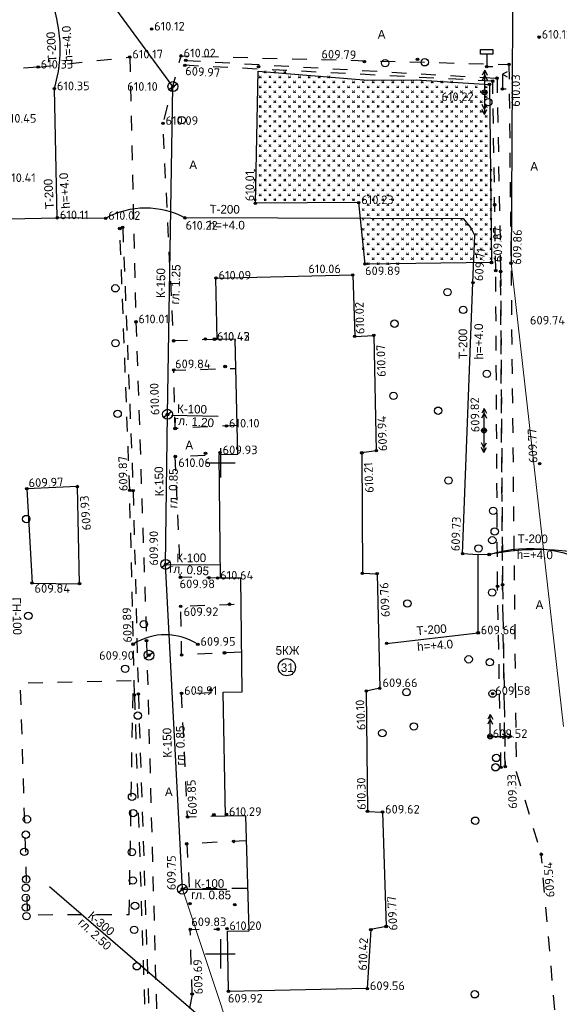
# Model space of a CAD drawing. Header units: metres. Extents: x 550378 to 551400, y 4595394 to 4596257.
# Tile 11 of 43: x 550680 to 550735, y 4595745 to 4595845. Entities that reach past the tile are written whole.
import ezdxf

# ---------------------------------------------------------------- set-up
doc = ezdxf.new("R2010")
doc.units = ezdxf.units.M
doc.header["$PDMODE"] = 32
doc.header["$PDSIZE"] = 0.25
doc.linetypes.add('Д_ТРОТ_ТРУБА', pattern=[3, 1.5, -1.5])
for name, color, linetype in [('(001) Сетка', 92, 'Continuous'), ('(003) Пункты', 7, 'Continuous'), ('(007) Здания', 7, 'Continuous'), ('(011) Колодцы', 7, 'Continuous'), ('(013) Газ', 30, 'ИК_Газопровод -------г--------'), ('(014) Водопровод', 5, 'ИК_Водопровод -------в--------'), ('(017) Канализация', 32, 'KANALIS_K_1'), ('(020) Теплотрасса', 7, 'ИК_Теплотраса -------т--------'), ('(022) Возд. Линии', 7, 'Continuous'), ('(025) Дорога', 7, 'Continuous'), ('(026) Д_знаки', 7, 'Continuous'), ('(036) Растительность', 7, 'Continuous'), ('(038) Деревья', 7, 'Continuous')]:
    doc.layers.add(name, color=color, linetype=linetype)
doc.styles.add('BM-431', font='txt')
doc.styles.add('D-431', font='txt')
doc.styles.add('P-131', font='txt')
doc.styles.add('S', font='txtwr', dxfattribs={"oblique": 15})
doc.styles.get("Standard").update_dxf_attribs({"font": 'simplex.shx'})
doc.linetypes.add('GAZ_VOZDUSH', pattern='A,1,-2,["~",Standard,S=3,R=0,X=-1.5,Y=-1.5],-1,10', length=14)
doc.linetypes.add('KANALIS_K', pattern='A,1,["<",Standard,S=1.8,R=0,X=-0.9,Y=-0.9],3,-1,["К",Standard,S=1.8,R=0,X=-0.9,Y=-0.9],-1,10', length=16)
doc.linetypes.add('KANALIS_K_1', pattern='A,1,[">",Standard,S=1.8,R=0,X=-0.9,Y=-0.9],3,-1,["К",Standard,S=1.8,R=0,X=-0.9,Y=-0.9],-1,10', length=16)
doc.linetypes.add('KANALIS_KN', pattern='A,1,["<",Standard,S=1.8,R=0,X=-0.9,Y=-0.9],3,-1,["КН",Standard,S=1.8,R=0,X=-0.9,Y=-0.9],-3,10', length=18)
doc.linetypes.add('ИК_Водопровод -------в--------', pattern='A,9,-0.6,["В",Standard,S=1.2,R=0,X=0,Y=-0.6],-1.2', length=10.8)
doc.linetypes.add('ИК_Газопровод -------г--------', pattern='A,9,-0.6,["Г",Standard,S=1.2,R=0,X=0,Y=-0.6],-1.2', length=10.8)
doc.linetypes.add('ИК_Теплотраса -------т--------', pattern='A,9,-0.6,["Т",Standard,S=1.2,R=0,X=0,Y=-0.6],-1.2', length=10.8)

# ---------------------------------------------------------------- blocks, each defined once
blk = doc.blocks.new('1_416')
at = {"linetype": 'Continuous', "lineweight": 0}
h = blk.add_hatch(color=7, dxfattribs=at)
edge = h.paths.add_edge_path()
edge.add_arc((-0.4, 0.19), 0.075, 0, 360)
h = blk.add_hatch(color=7, dxfattribs=at)
edge = h.paths.add_edge_path()
edge.add_arc((0.45, 0.19), 0.075, 0, 360)
at = {"color": 7, "linetype": 'Continuous', "lineweight": 0, "flags": 128}
blk.add_lwpolyline([(-0.48, 1.12), (0.02, 0.12), (0.52, 1.12)], dxfattribs=at)
at = {"color": 7, "linetype": 'Continuous', "lineweight": 0}
for centre in [(-0.4, 0.19), (0.45, 0.19)]:
    blk.add_circle(centre, 0.075, dxfattribs=at)
blk = doc.blocks.new('I01171')
blk.add_line((-0.722283, 0.697501), (0.702286, -0.69785))
blk.add_circle((0, 0), 1)
at = {"color": 4, "style": 'S', "oblique": 15}
blk.add_attdef('Z', (1.616431, -1.093486), '', height=2, dxfattribs=at)
blk = doc.blocks.new('d')
at = {"layer": '(038) Деревья'}
blk.add_ellipse((0, 0), major_axis=(0.265, 0.265), ratio=1, start_param=5.497787, end_param=11.780972, dxfattribs=at)
blk = doc.blocks.new('strela1')
at = {"layer": '(022) Возд. Линии'}
for p, q in [((-2, 0), (-1.5, 0.25)), ((0, 0), (-2, 0)), ((-2, 0), (-1.5, -0.25)), ((-1.5, 0), (-1, 0.25)), ((-1.5, 0), (-1, -0.25))]:
    blk.add_line(p, q, dxfattribs=at)
blk = doc.blocks.new('strela2')
at = {"layer": '(022) Возд. Линии'}
for p, q in [((0, 0), (2, 0)), ((1.5, 0), (1, 0.25)), ((1.5, 0), (1, -0.25)), ((2, 0), (1.5, 0.25)), ((2, 0), (1.5, -0.25))]:
    blk.add_line(p, q, dxfattribs=at)
blk = doc.blocks.new('STOLB')
at = {"layer": '(022) Возд. Линии'}
blk.add_circle((0, 0), 0.25, dxfattribs=at)
blk = doc.blocks.new('I02060')
at = {"linetype": 'Continuous'}
blk.add_lwpolyline([(-1.25, 3.5), (1.25, 3.5), (1.25, 2.5), (-1.25, 2.5)], close=True, dxfattribs=at)
blk.add_lwpolyline([(0, 2.5), (0, 0), (1.25, 0)], dxfattribs=at)
at = {"color": 4, "style": 'S', "oblique": 15}
blk.add_attdef('Z', (1.979268, -0.203592), '', height=2, dxfattribs=at)
blk = doc.blocks.new('I02062')
at = {"linetype": 'Continuous'}
for points in [[(1, 3.5), (0, 3), (1, 2.5)], [(0, 3), (0, 0), (0.8, 0)]]:
    blk.add_lwpolyline(points, dxfattribs=at)
at = {"color": 4, "style": 'S', "oblique": 15}
blk.add_attdef('Z', (1.778249, -0.193057), '', height=2, dxfattribs=at)

msp = doc.modelspace()

# ---------------------------------------------------------------- linework, layer by layer
at = {"layer": '(001) Сетка'}
for p, q in [((550700, 4595801.5), (550700, 4595798.5)), ((550698.5, 4595800), (550701.5, 4595800)), ((550700, 4595751.5), (550700, 4595748.5)), ((550698.5, 4595750), (550701.5, 4595750))]:
    msp.add_line(p, q, dxfattribs=at)
at = {"layer": '(003) Пункты', "color": 7}
for p in [(550693, 4595844.16, 610.12), (550732.46, 4595843.33, 610.12), (550690.78, 4595841.31, 610.17), (550696, 4595841.42, 610.02), (550681.45, 4595840.28, 610.33), (550696.39, 4595840.46, 609.97), (550696.48, 4595840.96, 610.01), (550703.89, 4595840.33, 609.91), (550714.67, 4595840.83, 609.79), (550720.07, 4595841.06, 609.87), (550727.12, 4595840.33, 610.05), (550729.38, 4595840.55, 610.03), (550695.17, 4595838.31, 610.09), (550695.17, 4595838.31, 610.09), (550727.4, 4595838.52, 609.82), (550727.73, 4595838.85, 609.74), (550728.17, 4595839.15, 609.7), (550683.1, 4595838.07, 610.35), (550726.9, 4595837.71, 610.22), (550728.71, 4595838.05, 610.02), (550694.16, 4595834.55, 610.09), (550703.57, 4595826.42, 610.02), (550714.09, 4595826.48, 610.23), (550727.93, 4595826.26, 610.11), (550683.4, 4595824.94, 610.11), (550688.32, 4595824.88, 610.02), (550696.4, 4595824.93, 610.22), (550689.77, 4595823.85, 609.9), (550690.06, 4595823.97, 609.91), (550714.73, 4595820.23, 609.9), (550727.6, 4595820.39, 609.87), (550729.6, 4595820.32, 609.86), (550728.04, 4595819.55, 609.6), (550728.53, 4595819.47, 609.67), (550699.55, 4595818.8, 610.09), (550713.48, 4595819.12, 610.07), (550725.72, 4595818.34, 609.71), (550691.41, 4595814.35, 610.01), (550695.24, 4595812.41, 609.81), (550698.48, 4595812.61, 610.05), (550699.39, 4595812.57, 610.42), (550699.39, 4595812.57, 610.43), (550699.4, 4595812.58, 610.43), (550713.68, 4595812.87, 610.03), (550715.62, 4595812.96, 610.07), (550695.26, 4595809.44, 609.84), (550700.49, 4595809.8, 610.09), (550694.62, 4595804.91, 610.03), (550695.4, 4595803.49, 610.05), (550700.62, 4595803.74, 610.1), (550726.84, 4595803.29, 609.82), (550715.88, 4595801.23, 609.94), (550695.41, 4595800.64, 610.06), (550698.49, 4595800.95, 609.96), (550699.97, 4595801.02, 609.93), (550714.4, 4595801.01, 610.22), (550732.5, 4595799.9, 609.77), (550680.3, 4595797.36, 609.97), (550685.44, 4595797.58, 609.93), (550690.77, 4595797.19, 609.87), (550691.12, 4595797.15, 609.86), (550724.66, 4595790.74, 609.73), (550727.37, 4595790.66, 609.83), (550694.43, 4595789.67, 609.88), (550695.94, 4595788.34, 609.98), (550698.85, 4595788.29, 609.96), (550699.72, 4595788.26, 610.64), (550714.46, 4595788.75, 610.55), (550715.96, 4595788.71, 609.77), (550680.83, 4595787.76, 609.84), (550685.66, 4595787.69, 609.97), (550728.22, 4595787.42, 609.45), (550728.73, 4595787.6, 609.38), (550695.97, 4595785.38, 609.92), (550700.93, 4595785.6, 609.95), (550726.25, 4595782.69, 609.66), (550691.12, 4595781.53, 609.89), (550692.48, 4595781.88, 609.93), (550697.71, 4595781.52, 609.95), (550716.93, 4595781.61, 609.81), (550692.73, 4595780.41, 609.89), (550696.06, 4595780.44, 610.09), (550700.42, 4595780.65, 609.77), (550691.25, 4595776.36, 609.82), (550691.65, 4595776.46, 609.86), (550696.05, 4595776.52, 609.91), (550699.03, 4595776.88, 609.91), (550714.86, 4595776.76, 610.11), (550716.23, 4595777.05, 609.66), (550727.72, 4595776.5, 609.58), (550727.47, 4595772.14, 609.52), (550728.57, 4595769, 609.37), (550729, 4595769.06, 609.33), (550699.34, 4595764.16, 609.9), (550700.62, 4595764.2, 610.29), (550714.98, 4595764.51, 610.3), (550716.51, 4595764.44, 609.62), (550696.66, 4595763.93, 609.85), (550696.58, 4595761.21, 609.91), (550701.36, 4595761.45, 609.92), (550732.67, 4595760.15, 609.54), (550696.14, 4595756.59, 609.74), (550696.92, 4595755.11, 609.77), (550701.47, 4595755.02, 609.87), (550696.94, 4595752.5, 609.83), (550699.76, 4595752.52, 609.85), (550700.67, 4595752.58, 610.2), (550715.32, 4595752.48, 610.42), (550716.88, 4595752.79, 609.77), (550700.83, 4595746.19, 609.91), (550714.96, 4595746.47, 609.56), (550697.13, 4595745.91, 609.69)]:
    msp.add_point(p, dxfattribs=at)
at = {"layer": '(007) Здания', "flags": 128}
for points in [[(550700.3, 4595776.63), (550702.21, 4595776.67), (550702.08, 4595788.25), (550700.02, 4595788.26), (550699.87, 4595800.85), (550701.78, 4595800.89), (550701.5, 4595812.59), (550699.66, 4595812.55), (550699.55, 4595818.8), (550713.48, 4595819.12), (550713.68, 4595812.87), (550715.62, 4595812.96), (550715.88, 4595801.23), (550714.4, 4595801.01), (550714.46, 4595788.75), (550715.96, 4595788.71), (550716.24, 4595777.05), (550714.86, 4595776.76), (550714.98, 4595764.51), (550716.51, 4595764.44), (550716.88, 4595752.79), (550715.32, 4595752.48), (550714.96, 4595746.47), (550700.84, 4595746.19), (550700.73, 4595752.32), (550702.95, 4595752.36), (550702.58, 4595764.05), (550700.52, 4595764.03)], [(550680.3, 4595797.36), (550680.83, 4595787.76), (550685.66, 4595787.69), (550685.44, 4595797.58)]]:
    msp.add_lwpolyline(points, close=True, dxfattribs=at)
at = {"layer": '(007) Здания'}
msp.add_circle((550706.77, 4595779.19), 0.88, dxfattribs=at)
at = {"layer": '(014) Водопровод', "linetype": 'GAZ_VOZDUSH', "flags": 128}
msp.add_lwpolyline([(550697.71, 4595781.52, 0.294028), (550691.12, 4595781.53)], format="xyb", dxfattribs=at)
at = {"layer": '(017) Канализация', "linetype": 'KANALIS_K', "flags": 128}
for points in [[(550695.17, 4595838.29), (550678.03, 4595861.7), (550678.03, 4595861.7), (550671.16, 4595861.49)], [(550729.78, 4595851.57), (550729.6, 4595820.32)], [(550694.43, 4595789.66), (550694.62, 4595804.93), (550694.62, 4595804.93), (550695.17, 4595838.29)], [(550696.15, 4595756.61), (550694.43, 4595789.66), (550694.43, 4595789.66), (550700.06, 4595789.6)], [(550701.47, 4595740.55), (550682.59, 4595756.83)]]:
    msp.add_lwpolyline(points, dxfattribs=at)
at = {"layer": '(017) Канализация', "lineweight": 0, "flags": 128}
for points in [[(550734.95, 4595773.15), (550729.6, 4595820.32)], [(550696.14, 4595756.59), (550701.47, 4595740.53)]]:
    msp.add_lwpolyline(points, dxfattribs=at)
at = {"layer": '(017) Канализация', "linetype": 'KANALIS_KN', "flags": 128}
msp.add_lwpolyline([(550695.03, 4595804.86), (550699.78, 4595804.74)], dxfattribs=at)
at = {"layer": '(017) Канализация', "linetype": 'KANALIS_KN', "ltscale": 0.3, "flags": 128}
msp.add_lwpolyline([(550696.07, 4595756.59), (550700.66, 4595756.59)], dxfattribs=at)
at = {"layer": '(020) Теплотрасса', "linetype": 'GAZ_VOZDUSH', "flags": 128}
for points in [[(550673.52, 4595824.73), (550683.4, 4595824.94), (550683.1, 4595838.07, 0.173905), (550682.61, 4595847.51), (550679.51, 4595886.01), (550679.38, 4595887.69), (550672.65, 4595888.21, -0.244933), (550679.51, 4595886.01)], [(550739.16, 4595790.26, 0.115779), (550727.37, 4595790.66), (550726.26, 4595790.64), (550724.66, 4595790.74), (550725.72, 4595818.34), (550725.91, 4595823.13), (550725.49, 4595823.94), (550724.78, 4595824.84), (550696.4, 4595824.93, 0.251761), (550688.32, 4595824.88), (550683.4, 4595824.94)], [(550727.37, 4595790.66, -0.23171), (550739.16, 4595788.88), (550739.72, 4595771.09)]]:
    msp.add_lwpolyline(points, format="xyb", dxfattribs=at)
msp.add_lwpolyline([(550716.93, 4595781.61), (550726.25, 4595782.69), (550726.26, 4595790.64)], dxfattribs=at)
at = {"layer": '(025) Дорога', "linetype": 'Д_ТРОТ_ТРУБА', "flags": 128}
for points in [[(550699.66, 4595812.55), (550695.24, 4595812.41), (550694.16, 4595834.55), (550696, 4595841.42), (550729.38, 4595840.55)], [(550681.45, 4595840.28), (550690.78, 4595841.31), (550690.78, 4595841.31)], [(550690.78, 4595841.31), (550691.41, 4595814.35)], [(550727.73, 4595838.85), (550696.39, 4595840.46)], [(550696.48, 4595840.96), (550728.17, 4595839.15)], [(550729.38, 4595840.55), (550730.12, 4595768.55)], [(550681.45, 4595840.28), (550660.84, 4595838.89)], [(550728.04, 4595819.55), (550727.73, 4595838.85)], [(550728.17, 4595839.15), (550728.53, 4595819.47)], [(550690.77, 4595797.19), (550689.77, 4595823.85)], [(550690.06, 4595823.97), (550691.12, 4595797.15)], [(550728.22, 4595787.42), (550728.04, 4595819.55)], [(550729, 4595769.06), (550728.73, 4595787.6), (550728.53, 4595819.47)], [(550728.53, 4595819.47), (550728.73, 4595787.6)], [(550691.41, 4595814.35), (550692.48, 4595781.88)], [(550701.71, 4595803.79), (550695.4, 4595803.49), (550695.26, 4595809.44), (550701.57, 4595809.6)], [(550700.09, 4595788.26), (550695.94, 4595788.34), (550695.41, 4595800.64), (550699.87, 4595800.85)], [(550691.25, 4595776.36), (550690.77, 4595797.19)], [(550691.12, 4595797.15), (550691.65, 4595776.46)], [(550728.57, 4595769), (550728.22, 4595787.42)], [(550728.73, 4595787.6), (550729, 4595769.06)], [(550702.16, 4595780.73), (550696.06, 4595780.44), (550695.97, 4595785.38), (550702.11, 4595785.65)], [(550692.48, 4595781.88), (550693.54, 4595742.76)], [(550691.25, 4595776.36), (550692.29, 4595744.58)], [(550691.65, 4595776.46), (550692.7, 4595744.58)], [(550700.52, 4595764.03), (550696.66, 4595763.93), (550696.05, 4595776.52), (550700.3, 4595776.63)], [(550730.12, 4595768.55), (550732.67, 4595760.15)], [(550702.66, 4595761.51), (550696.58, 4595761.21), (550696.84, 4595756.65), (550702.82, 4595756.69)], [(550734.32, 4595741.32), (550732.67, 4595760.15)], [(550697.13, 4595745.91), (550696.94, 4595752.5), (550699.76, 4595752.52)], [(550697.13, 4595745.91), (550694.98, 4595734.79)]]:
    msp.add_lwpolyline(points, dxfattribs=at)
msp.add_lwpolyline([(550690.72, 4595754.02), (550691.13, 4595777.81), (550679.61, 4595777.54), (550680.35, 4595753.96), (550683.08, 4595754)], close=True, dxfattribs=at)
msp.add_lwpolyline([(550703.85, 4595839.87), (550715.02, 4595838.94), (550719.95, 4595838.99), (550727.4, 4595838.52), (550727.62, 4595820.39), (550714.73, 4595820.23), (550714.09, 4595826.48), (550703.57, 4595826.42)], close=True)

# ---------------------------------------------------------------- block references
at = {"layer": '(011) Колодцы', "color": 30, "true_color": 0xf8991e, "rotation": 78.81957851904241}
for p, xscale, yscale, zscale in [((550695.17, 4595838.3, 606.08), 0.4999999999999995, 0.4999999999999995, 0.4999999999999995), ((550694.62, 4595804.94, 608.84), 0.4999999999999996, 0.4999999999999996, 0.4999999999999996), ((550694.43, 4595789.65), 0.4999999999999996, 0.4999999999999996, 0.4999999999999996), ((550692.73, 4595780.41, 609.89), 0.4999999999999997, 0.4999999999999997, 0.4999999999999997), ((550696.14, 4595756.59), 0.4999999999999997, 0.4999999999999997, 0.4999999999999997)]:
    msp.add_blockref('I01171', p, dxfattribs=dict(at, xscale=xscale, yscale=yscale, zscale=zscale))
at = {"layer": '(022) Возд. Линии'}
for name, p, rotation in [('strela2', (550726.91, 4595837.96, 610.22), 89.79731603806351), ('STOLB', (550726.9, 4595837.71, 610.22), 269.7973160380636), ('strela1', (550726.9, 4595837.46, 610.22), 89.79731603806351), ('strela2', (550726.85, 4595803.54, 609.82), 89.79731603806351), ('STOLB', (550726.84, 4595803.29, 609.82), 269.7973160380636), ('strela1', (550726.84, 4595803.04, 609.82), 89.79731603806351), ('strela2', (550727.47, 4595772.39, 609.52), 89.79731603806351), ('STOLB', (550727.47, 4595772.14, 609.52), 269.7973160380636), ('strela1', (550727.72, 4595772.14, 609.52), 179.7973160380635)]:
    msp.add_blockref(name, p, dxfattribs=dict(at, rotation=rotation))
at = {"layer": '(026) Д_знаки', "xscale": 0.5, "yscale": 0.5, "zscale": 0.5}
for name, p in [('I02060', (550727.12, 4595840.33, 610.05)), ('I02062', (550728.71, 4595838.05, 610.02))]:
    msp.add_blockref(name, p, dxfattribs=at)
at = {"layer": '(036) Растительность', "lineweight": 0, "xscale": 0.2, "yscale": 0.2}
for p in [(550704.05, 4595839.16), (550704.55, 4595839.66), (550705.05, 4595839.16), (550705.55, 4595839.66), (550706.05, 4595839.16), (550706.55, 4595839.66), (550707.05, 4595839.16), (550708.05, 4595839.16), (550709.05, 4595839.16), (550710.05, 4595839.16), (550711.05, 4595839.16), (550704.05, 4595838.16), (550704.55, 4595838.66), (550705.05, 4595838.16), (550705.55, 4595838.66), (550706.05, 4595838.16), (550706.55, 4595838.66), (550707.05, 4595838.16), (550707.55, 4595838.66), (550708.05, 4595838.16), (550708.55, 4595838.66), (550709.05, 4595838.16), (550709.55, 4595838.66), (550710.05, 4595838.16), (550710.55, 4595838.66), (550711.05, 4595838.16), (550711.55, 4595838.66), (550712.05, 4595838.16), (550712.55, 4595838.66), (550713.05, 4595838.16), (550713.55, 4595838.66), (550714.05, 4595838.16), (550714.55, 4595838.66), (550715.05, 4595838.16), (550715.55, 4595838.66), (550716.05, 4595838.16), (550716.55, 4595838.66), (550717.05, 4595838.16), (550717.55, 4595838.66), (550718.05, 4595838.16), (550718.55, 4595838.66), (550719.05, 4595838.16), (550719.55, 4595838.66), (550720.05, 4595838.16), (550720.55, 4595838.66), (550721.05, 4595838.16), (550721.55, 4595838.66), (550722.05, 4595838.16), (550722.55, 4595838.66), (550723.05, 4595838.16), (550723.55, 4595838.66), (550724.05, 4595838.16), (550725.05, 4595838.16), (550726.05, 4595838.16), (550727.05, 4595838.16), (550704.05, 4595837.16), (550704.55, 4595837.66), (550705.05, 4595837.16), (550705.55, 4595837.66), (550706.05, 4595837.16), (550706.55, 4595837.66), (550707.05, 4595837.16), (550707.55, 4595837.66), (550708.05, 4595837.16), (550708.55, 4595837.66), (550709.05, 4595837.16), (550709.55, 4595837.66), (550710.05, 4595837.16), (550710.55, 4595837.66), (550711.05, 4595837.16), (550711.55, 4595837.66), (550712.05, 4595837.16), (550712.55, 4595837.66), (550713.05, 4595837.16), (550713.55, 4595837.66), (550714.05, 4595837.16), (550714.55, 4595837.66), (550715.05, 4595837.16), (550715.55, 4595837.66), (550716.05, 4595837.16), (550716.55, 4595837.66), (550717.05, 4595837.16), (550717.55, 4595837.66), (550718.05, 4595837.16), (550718.55, 4595837.66), (550719.05, 4595837.16), (550719.55, 4595837.66), (550720.05, 4595837.16), (550720.55, 4595837.66), (550721.05, 4595837.16), (550721.55, 4595837.66), (550722.05, 4595837.16), (550722.55, 4595837.66), (550723.05, 4595837.16), (550723.55, 4595837.66), (550724.05, 4595837.16), (550724.55, 4595837.66), (550725.05, 4595837.16), (550725.55, 4595837.66), (550726.05, 4595837.16), (550726.55, 4595837.66), (550727.05, 4595837.16), (550704.05, 4595836.16), (550704.55, 4595836.66), (550705.05, 4595836.16), (550705.55, 4595836.66), (550706.05, 4595836.16), (550706.55, 4595836.66), (550707.05, 4595836.16), (550707.55, 4595836.66), (550708.05, 4595836.16), (550708.55, 4595836.66), (550709.05, 4595836.16), (550709.55, 4595836.66), (550710.05, 4595836.16), (550710.55, 4595836.66), (550711.05, 4595836.16), (550711.55, 4595836.66), (550712.05, 4595836.16), (550712.55, 4595836.66), (550713.05, 4595836.16), (550713.55, 4595836.66), (550714.05, 4595836.16), (550714.55, 4595836.66), (550715.05, 4595836.16), (550715.55, 4595836.66), (550716.05, 4595836.16), (550716.55, 4595836.66), (550717.05, 4595836.16), (550717.55, 4595836.66), (550718.05, 4595836.16), (550718.55, 4595836.66), (550719.05, 4595836.16), (550719.55, 4595836.66), (550720.05, 4595836.16), (550720.55, 4595836.66), (550721.05, 4595836.16), (550721.55, 4595836.66), (550722.05, 4595836.16), (550722.55, 4595836.66), (550723.05, 4595836.16), (550723.55, 4595836.66), (550724.05, 4595836.16), (550724.55, 4595836.66), (550725.05, 4595836.16), (550725.55, 4595836.66), (550726.05, 4595836.16), (550726.55, 4595836.66), (550727.05, 4595836.16), (550704.05, 4595835.16), (550704.55, 4595835.66), (550705.05, 4595835.16), (550705.55, 4595835.66), (550706.05, 4595835.16), (550706.55, 4595835.66), (550707.05, 4595835.16), (550707.55, 4595835.66), (550708.05, 4595835.16), (550708.55, 4595835.66), (550709.05, 4595835.16), (550709.55, 4595835.66), (550710.05, 4595835.16), (550710.55, 4595835.66), (550711.05, 4595835.16), (550711.55, 4595835.66), (550712.05, 4595835.16), (550712.55, 4595835.66), (550713.05, 4595835.16), (550713.55, 4595835.66), (550714.05, 4595835.16), (550714.55, 4595835.66), (550715.05, 4595835.16), (550715.55, 4595835.66), (550716.05, 4595835.16), (550716.55, 4595835.66), (550717.05, 4595835.16), (550717.55, 4595835.66), (550718.05, 4595835.16), (550718.55, 4595835.66), (550719.05, 4595835.16), (550719.55, 4595835.66), (550720.05, 4595835.16), (550720.55, 4595835.66), (550721.05, 4595835.16), (550721.55, 4595835.66), (550722.05, 4595835.16), (550722.55, 4595835.66), (550723.05, 4595835.16), (550723.55, 4595835.66), (550724.05, 4595835.16), (550724.55, 4595835.66), (550725.05, 4595835.16), (550725.55, 4595835.66), (550726.05, 4595835.16), (550726.55, 4595835.66), (550727.05, 4595835.16), (550704.05, 4595834.16), (550704.55, 4595834.66), (550705.05, 4595834.16), (550705.55, 4595834.66), (550706.05, 4595834.16), (550706.55, 4595834.66), (550707.05, 4595834.16), (550707.55, 4595834.66), (550708.05, 4595834.16), (550708.55, 4595834.66), (550709.05, 4595834.16), (550709.55, 4595834.66), (550710.05, 4595834.16), (550710.55, 4595834.66), (550711.05, 4595834.16), (550711.55, 4595834.66), (550712.05, 4595834.16), (550712.55, 4595834.66), (550713.05, 4595834.16), (550713.55, 4595834.66), (550714.05, 4595834.16), (550714.55, 4595834.66), (550715.05, 4595834.16), (550715.55, 4595834.66), (550716.05, 4595834.16), (550716.55, 4595834.66), (550717.05, 4595834.16), (550717.55, 4595834.66), (550718.05, 4595834.16), (550718.55, 4595834.66), (550719.05, 4595834.16), (550719.55, 4595834.66), (550720.05, 4595834.16), (550720.55, 4595834.66), (550721.05, 4595834.16), (550721.55, 4595834.66), (550722.05, 4595834.16), (550722.55, 4595834.66), (550723.05, 4595834.16), (550723.55, 4595834.66), (550724.05, 4595834.16), (550724.55, 4595834.66), (550725.05, 4595834.16), (550725.55, 4595834.66), (550726.05, 4595834.16), (550726.55, 4595834.66), (550727.05, 4595834.16), (550704.05, 4595833.16), (550704.55, 4595833.66), (550705.05, 4595833.16), (550705.55, 4595833.66), (550706.05, 4595833.16), (550706.55, 4595833.66), (550707.05, 4595833.16), (550707.55, 4595833.66), (550708.05, 4595833.16), (550708.55, 4595833.66), (550709.05, 4595833.16), (550709.55, 4595833.66), (550710.05, 4595833.16), (550710.55, 4595833.66), (550711.05, 4595833.16), (550711.55, 4595833.66), (550712.05, 4595833.16), (550712.55, 4595833.66), (550713.05, 4595833.16), (550713.55, 4595833.66), (550714.05, 4595833.16), (550714.55, 4595833.66), (550715.05, 4595833.16), (550715.55, 4595833.66), (550716.05, 4595833.16), (550716.55, 4595833.66), (550717.05, 4595833.16), (550717.55, 4595833.66), (550718.05, 4595833.16), (550718.55, 4595833.66), (550719.05, 4595833.16), (550719.55, 4595833.66), (550720.05, 4595833.16), (550720.55, 4595833.66), (550721.05, 4595833.16), (550721.55, 4595833.66), (550722.05, 4595833.16), (550722.55, 4595833.66), (550723.05, 4595833.16), (550723.55, 4595833.66), (550724.05, 4595833.16), (550724.55, 4595833.66), (550725.05, 4595833.16), (550725.55, 4595833.66), (550726.05, 4595833.16), (550726.55, 4595833.66), (550727.05, 4595833.16), (550704.05, 4595832.16), (550704.55, 4595832.66), (550705.05, 4595832.16), (550705.55, 4595832.66), (550706.05, 4595832.16), (550706.55, 4595832.66), (550707.05, 4595832.16), (550707.55, 4595832.66), (550708.05, 4595832.16), (550708.55, 4595832.66), (550709.05, 4595832.16), (550709.55, 4595832.66), (550710.05, 4595832.16), (550710.55, 4595832.66), (550711.05, 4595832.16), (550711.55, 4595832.66), (550712.05, 4595832.16), (550712.55, 4595832.66), (550713.05, 4595832.16), (550713.55, 4595832.66), (550714.05, 4595832.16), (550714.55, 4595832.66), (550715.05, 4595832.16), (550715.55, 4595832.66), (550716.05, 4595832.16), (550716.55, 4595832.66), (550717.05, 4595832.16), (550717.55, 4595832.66), (550718.05, 4595832.16), (550718.55, 4595832.66), (550719.05, 4595832.16), (550719.55, 4595832.66), (550720.05, 4595832.16), (550720.55, 4595832.66), (550721.05, 4595832.16), (550721.55, 4595832.66), (550722.05, 4595832.16), (550722.55, 4595832.66), (550723.05, 4595832.16), (550723.55, 4595832.66), (550724.05, 4595832.16), (550724.55, 4595832.66), (550725.05, 4595832.16), (550725.55, 4595832.66), (550726.05, 4595832.16), (550726.55, 4595832.66), (550727.05, 4595832.16), (550704.05, 4595831.16), (550704.55, 4595831.66), (550705.05, 4595831.16), (550705.55, 4595831.66), (550706.05, 4595831.16), (550706.55, 4595831.66), (550707.05, 4595831.16), (550707.55, 4595831.66), (550708.05, 4595831.16), (550708.55, 4595831.66), (550709.05, 4595831.16), (550709.55, 4595831.66), (550710.05, 4595831.16), (550710.55, 4595831.66), (550711.05, 4595831.16), (550711.55, 4595831.66), (550712.05, 4595831.16), (550712.55, 4595831.66), (550713.05, 4595831.16), (550713.55, 4595831.66), (550714.05, 4595831.16), (550714.55, 4595831.66), (550715.05, 4595831.16), (550715.55, 4595831.66), (550716.05, 4595831.16), (550716.55, 4595831.66), (550717.05, 4595831.16), (550717.55, 4595831.66), (550718.05, 4595831.16), (550718.55, 4595831.66), (550719.05, 4595831.16), (550719.55, 4595831.66), (550720.05, 4595831.16), (550720.55, 4595831.66), (550721.05, 4595831.16), (550721.55, 4595831.66), (550722.05, 4595831.16), (550722.55, 4595831.66), (550723.05, 4595831.16), (550723.55, 4595831.66), (550724.05, 4595831.16), (550724.55, 4595831.66), (550725.05, 4595831.16), (550725.55, 4595831.66), (550726.05, 4595831.16), (550726.55, 4595831.66), (550727.05, 4595831.16), (550704.05, 4595830.16), (550704.55, 4595830.66), (550705.05, 4595830.16), (550705.55, 4595830.66), (550706.05, 4595830.16), (550706.55, 4595830.66), (550707.05, 4595830.16), (550707.55, 4595830.66), (550708.05, 4595830.16), (550708.55, 4595830.66), (550709.05, 4595830.16), (550709.55, 4595830.66), (550710.05, 4595830.16), (550710.55, 4595830.66), (550711.05, 4595830.16), (550711.55, 4595830.66), (550712.05, 4595830.16), (550712.55, 4595830.66), (550713.05, 4595830.16), (550713.55, 4595830.66), (550714.05, 4595830.16), (550714.55, 4595830.66), (550715.05, 4595830.16), (550715.55, 4595830.66), (550716.05, 4595830.16), (550716.55, 4595830.66), (550717.05, 4595830.16), (550717.55, 4595830.66), (550718.05, 4595830.16), (550718.55, 4595830.66), (550719.05, 4595830.16), (550719.55, 4595830.66), (550720.05, 4595830.16), (550720.55, 4595830.66), (550721.05, 4595830.16), (550721.55, 4595830.66), (550722.05, 4595830.16), (550722.55, 4595830.66), (550723.05, 4595830.16), (550723.55, 4595830.66), (550724.05, 4595830.16), (550724.55, 4595830.66), (550725.05, 4595830.16), (550725.55, 4595830.66), (550726.05, 4595830.16), (550726.55, 4595830.66), (550727.05, 4595830.16), (550703.55, 4595829.66), (550704.05, 4595829.16), (550704.55, 4595829.66), (550705.05, 4595829.16), (550705.55, 4595829.66), (550706.05, 4595829.16), (550706.55, 4595829.66), (550707.05, 4595829.16), (550707.55, 4595829.66), (550708.05, 4595829.16), (550708.55, 4595829.66), (550709.05, 4595829.16), (550709.55, 4595829.66), (550710.05, 4595829.16), (550710.55, 4595829.66), (550711.05, 4595829.16), (550711.55, 4595829.66), (550712.05, 4595829.16), (550712.55, 4595829.66), (550713.05, 4595829.16), (550713.55, 4595829.66), (550714.05, 4595829.16), (550714.55, 4595829.66), (550715.05, 4595829.16), (550715.55, 4595829.66), (550716.05, 4595829.16), (550716.55, 4595829.66), (550717.05, 4595829.16), (550717.55, 4595829.66), (550718.05, 4595829.16), (550718.55, 4595829.66), (550719.05, 4595829.16), (550719.55, 4595829.66), (550720.05, 4595829.16), (550720.55, 4595829.66), (550721.05, 4595829.16), (550721.55, 4595829.66), (550722.05, 4595829.16), (550722.55, 4595829.66), (550723.05, 4595829.16), (550723.55, 4595829.66), (550724.05, 4595829.16), (550724.55, 4595829.66), (550725.05, 4595829.16), (550725.55, 4595829.66), (550726.05, 4595829.16), (550726.55, 4595829.66), (550727.05, 4595829.16), (550727.55, 4595829.66), (550703.55, 4595828.66), (550704.05, 4595828.16), (550704.55, 4595828.66), (550705.05, 4595828.16), (550705.55, 4595828.66), (550706.05, 4595828.16), (550706.55, 4595828.66), (550707.05, 4595828.16), (550707.55, 4595828.66), (550708.05, 4595828.16), (550708.55, 4595828.66), (550709.05, 4595828.16), (550709.55, 4595828.66), (550710.05, 4595828.16), (550710.55, 4595828.66), (550711.05, 4595828.16), (550711.55, 4595828.66), (550712.05, 4595828.16), (550712.55, 4595828.66), (550713.05, 4595828.16), (550713.55, 4595828.66), (550714.05, 4595828.16), (550714.55, 4595828.66), (550715.05, 4595828.16), (550715.55, 4595828.66), (550716.05, 4595828.16), (550716.55, 4595828.66), (550717.05, 4595828.16), (550717.55, 4595828.66), (550718.05, 4595828.16), (550718.55, 4595828.66), (550719.05, 4595828.16), (550719.55, 4595828.66), (550720.05, 4595828.16), (550720.55, 4595828.66), (550721.05, 4595828.16), (550721.55, 4595828.66), (550722.05, 4595828.16), (550722.55, 4595828.66), (550723.05, 4595828.16), (550723.55, 4595828.66), (550724.05, 4595828.16), (550724.55, 4595828.66), (550725.05, 4595828.16), (550725.55, 4595828.66), (550726.05, 4595828.16), (550726.55, 4595828.66), (550727.05, 4595828.16), (550727.55, 4595828.66), (550703.55, 4595827.66), (550704.05, 4595827.16), (550704.55, 4595827.66), (550705.05, 4595827.16), (550705.55, 4595827.66), (550706.05, 4595827.16), (550706.55, 4595827.66), (550707.05, 4595827.16), (550707.55, 4595827.66), (550708.05, 4595827.16), (550708.55, 4595827.66), (550709.05, 4595827.16), (550709.55, 4595827.66), (550710.05, 4595827.16), (550710.55, 4595827.66), (550711.05, 4595827.16), (550711.55, 4595827.66), (550712.05, 4595827.16), (550712.55, 4595827.66), (550713.05, 4595827.16), (550713.55, 4595827.66), (550714.05, 4595827.16), (550714.55, 4595827.66), (550715.05, 4595827.16), (550715.55, 4595827.66), (550716.05, 4595827.16), (550716.55, 4595827.66), (550717.05, 4595827.16), (550717.55, 4595827.66), (550718.05, 4595827.16), (550718.55, 4595827.66), (550719.05, 4595827.16), (550719.55, 4595827.66), (550720.05, 4595827.16), (550720.55, 4595827.66), (550721.05, 4595827.16), (550721.55, 4595827.66), (550722.05, 4595827.16), (550722.55, 4595827.66), (550723.05, 4595827.16), (550723.55, 4595827.66), (550724.05, 4595827.16), (550724.55, 4595827.66), (550725.05, 4595827.16), (550725.55, 4595827.66), (550726.05, 4595827.16), (550726.55, 4595827.66), (550727.05, 4595827.16), (550727.55, 4595827.66), (550703.55, 4595826.66), (550704.55, 4595826.66), (550705.55, 4595826.66), (550706.55, 4595826.66), (550707.55, 4595826.66), (550708.55, 4595826.66), (550709.55, 4595826.66), (550710.55, 4595826.66), (550711.55, 4595826.66), (550712.55, 4595826.66), (550713.55, 4595826.66), (550714.55, 4595826.66), (550715.05, 4595826.16), (550715.55, 4595826.66), (550716.05, 4595826.16), (550716.55, 4595826.66), (550717.05, 4595826.16), (550717.55, 4595826.66), (550718.05, 4595826.16), (550718.55, 4595826.66), (550719.05, 4595826.16), (550719.55, 4595826.66), (550720.05, 4595826.16), (550720.55, 4595826.66), (550721.05, 4595826.16), (550721.55, 4595826.66), (550722.05, 4595826.16), (550722.55, 4595826.66), (550723.05, 4595826.16), (550723.55, 4595826.66), (550724.05, 4595826.16), (550724.55, 4595826.66), (550725.05, 4595826.16), (550725.55, 4595826.66), (550726.05, 4595826.16), (550726.55, 4595826.66), (550727.05, 4595826.16), (550727.55, 4595826.66), (550714.55, 4595825.66), (550715.05, 4595825.16), (550715.55, 4595825.66), (550716.05, 4595825.16), (550716.55, 4595825.66), (550717.05, 4595825.16), (550717.55, 4595825.66), (550718.05, 4595825.16), (550718.55, 4595825.66), (550719.05, 4595825.16), (550719.55, 4595825.66), (550720.05, 4595825.16), (550720.55, 4595825.66), (550721.05, 4595825.16), (550721.55, 4595825.66), (550722.05, 4595825.16), (550722.55, 4595825.66), (550723.05, 4595825.16), (550723.55, 4595825.66), (550724.05, 4595825.16), (550724.55, 4595825.66), (550725.05, 4595825.16), (550725.55, 4595825.66), (550726.05, 4595825.16), (550726.55, 4595825.66), (550727.05, 4595825.16), (550727.55, 4595825.66), (550714.55, 4595824.66), (550715.05, 4595824.16), (550715.55, 4595824.66), (550716.05, 4595824.16), (550716.55, 4595824.66), (550717.05, 4595824.16), (550717.55, 4595824.66), (550718.05, 4595824.16), (550718.55, 4595824.66), (550719.05, 4595824.16), (550719.55, 4595824.66), (550720.05, 4595824.16), (550720.55, 4595824.66), (550721.05, 4595824.16), (550721.55, 4595824.66), (550722.05, 4595824.16), (550722.55, 4595824.66), (550723.05, 4595824.16), (550723.55, 4595824.66), (550724.05, 4595824.16), (550724.55, 4595824.66), (550725.05, 4595824.16), (550725.55, 4595824.66), (550726.05, 4595824.16), (550726.55, 4595824.66), (550727.05, 4595824.16), (550727.55, 4595824.66), (550714.55, 4595823.66), (550715.05, 4595823.16), (550715.55, 4595823.66), (550716.05, 4595823.16), (550716.55, 4595823.66), (550717.05, 4595823.16), (550717.55, 4595823.66), (550718.05, 4595823.16), (550718.55, 4595823.66), (550719.05, 4595823.16), (550719.55, 4595823.66), (550720.05, 4595823.16), (550720.55, 4595823.66), (550721.05, 4595823.16), (550721.55, 4595823.66), (550722.05, 4595823.16), (550722.55, 4595823.66), (550723.05, 4595823.16), (550723.55, 4595823.66), (550724.05, 4595823.16), (550724.55, 4595823.66), (550725.05, 4595823.16), (550725.55, 4595823.66), (550726.05, 4595823.16), (550726.55, 4595823.66), (550727.05, 4595823.16), (550727.55, 4595823.66), (550714.55, 4595822.66), (550715.05, 4595822.16), (550715.55, 4595822.66), (550716.05, 4595822.16), (550716.55, 4595822.66), (550717.05, 4595822.16), (550717.55, 4595822.66), (550718.05, 4595822.16), (550718.55, 4595822.66), (550719.05, 4595822.16), (550719.55, 4595822.66), (550720.05, 4595822.16), (550720.55, 4595822.66), (550721.05, 4595822.16), (550721.55, 4595822.66), (550722.05, 4595822.16), (550722.55, 4595822.66), (550723.05, 4595822.16), (550723.55, 4595822.66), (550724.05, 4595822.16), (550724.55, 4595822.66), (550725.05, 4595822.16), (550725.55, 4595822.66), (550726.05, 4595822.16), (550726.55, 4595822.66), (550727.05, 4595822.16), (550727.55, 4595822.66), (550714.55, 4595821.66), (550715.05, 4595821.16), (550715.55, 4595821.66), (550716.05, 4595821.16), (550716.55, 4595821.66), (550717.05, 4595821.16), (550717.55, 4595821.66), (550718.05, 4595821.16), (550718.55, 4595821.66), (550719.05, 4595821.16), (550719.55, 4595821.66), (550720.05, 4595821.16), (550720.55, 4595821.66), (550721.05, 4595821.16), (550721.55, 4595821.66), (550722.05, 4595821.16), (550722.55, 4595821.66), (550723.05, 4595821.16), (550723.55, 4595821.66), (550724.05, 4595821.16), (550724.55, 4595821.66), (550725.05, 4595821.16), (550725.55, 4595821.66), (550726.05, 4595821.16), (550726.55, 4595821.66), (550727.05, 4595821.16), (550727.55, 4595821.66), (550715.05, 4595820.16), (550715.55, 4595820.66), (550716.05, 4595820.16), (550716.55, 4595820.66), (550717.05, 4595820.16), (550717.55, 4595820.66), (550718.05, 4595820.16), (550718.55, 4595820.66), (550719.55, 4595820.66), (550720.55, 4595820.66), (550721.55, 4595820.66), (550722.55, 4595820.66), (550723.55, 4595820.66), (550724.55, 4595820.66), (550725.55, 4595820.66), (550726.55, 4595820.66), (550727.55, 4595820.66)]:
    msp.add_blockref('1_416', p, dxfattribs=at)
at = {"layer": '(038) Деревья', "linetype": 'Continuous'}
for p in [(550716.78, 4595840.68, 610.06), (550720.81, 4595840.77, 610.1), (550727.28, 4595836.71, 610), (550696.08, 4595834.87, 610.09), (550689.31, 4595817.76, 609.88), (550723.12, 4595817.37, 609.65), (550724.73, 4595815.56, 609.64), (550717.73, 4595814.16, 609.55), (550689.32, 4595812.17, 609.98), (550727.14, 4595809.05, 609.75), (550717.62, 4595806.82, 609.92), (550689.54, 4595804.98, 609.99), (550722.17, 4595805.3, 609.62), (550723.23, 4595798.19, 609.68), (550727.77, 4595795.1, 609.66), (550680.24, 4595794.27, 609.92), (550727.93, 4595793, 609.58), (550727.69, 4595792.11, 609.49), (550726.29, 4595791.28, 609.95), (550727.68, 4595786.79, 608.72), (550719.04, 4595785.68, 609.69), (550680.45, 4595784.42, 609.76), (550692.2, 4595783.57, 609.8), (550725.28, 4595779.99, 609.68), (550690.31, 4595779.03, 609.66), (550727.43, 4595779.69, 609.62), (550718.96, 4595776.64, 609.57), (550727.72, 4595776.5, 609.58), (550691.6, 4595774.26, 609.52), (550719.69, 4595773.16, 609.54), (550716.49, 4595772.48, 609.33), (550728.09, 4595769.95, 609.53), (550728.01, 4595769, 609.67), (550691.01, 4595765.99, 609.58), (550691.12, 4595764.34, 609.56), (550680.31, 4595763.7, 609.58), (550725.95, 4595763.56, 609.52), (550680.2, 4595762.14, 609.58), (550680.04, 4595760.39, 609.48), (550690.99, 4595760.36, 609.51), (550680.24, 4595757.59, 609.49), (550691.1, 4595757.48, 609.64), (550680.2, 4595756.73, 609.49), (550680.19, 4595755.71, 609.47), (550691.31, 4595754.9, 609.58), (550680.21, 4595754.72, 609.46), (550680.26, 4595753.84, 609.44), (550691.22, 4595752.45, 609.44), (550691.5, 4595748.74, 609.63), (550725.9, 4595745.89, 609.74)]:
    msp.add_blockref('d', p, dxfattribs=at)

# ---------------------------------------------------------------- texts
at = {"layer": '(003) Пункты', "color": 7}
for s, p in [('610.12', (550693.26, 4595844, 610.12)), ('610.12', (550732.72, 4595843.18, 610.12)), ('610.17', (550691.04, 4595841.16, 610.17)), ('610.02', (550696.26, 4595841.27, 610.02)), ('610.33', (550681.71, 4595840.13, 610.33)), ('610.35', (550683.36, 4595837.92, 610.35)), ('610.10', (550690.52, 4595837.87, 607.84)), ('610.22', (550722.51, 4595836.82, 610.22)), ('610.45', (550677.9, 4595834.62, 610.45)), ('610.09', (550694.42, 4595834.4, 610.09)), ('610.41', (550678.04, 4595828.58, 610.41)), ('610.23', (550714.35, 4595826.33, 610.23)), ('610.11', (550683.66, 4595824.79, 610.11)), ('610.02', (550688.58, 4595824.73, 610.02)), ('610.22', (550696.46, 4595823.73, 610.22)), ('610.09', (550699.81, 4595818.65, 610.09)), ('610.06', (550708.96, 4595819.3, 610.07)), ('609.89', (550714.73, 4595819.1, 609.9)), ('610.01', (550691.66, 4595814.2, 610.01)), ('609.74', (550731.52, 4595814.07, 609.75)), ('610.42', (550699.65, 4595812.42, 610.42)), ('610.43', (550699.65, 4595812.42, 610.43)), ('610.43', (550699.66, 4595812.43, 610.43)), ('609.84', (550695.39, 4595809.62, 609.84)), ('610.10', (550700.88, 4595803.59, 610.1)), ('609.93', (550700.23, 4595800.87, 609.93)), ('610.06', (550695.72, 4595799.57, 610.06)), ('610.64', (550699.98, 4595788.11, 610.64)), ('609.84', (550681.08, 4595786.77, 609.84)), ('609.98', (550695.85, 4595787.23, 609.98)), ('609.92', (550696.26, 4595784.4, 609.92)), ('609.66', (550726.51, 4595782.54, 609.66)), ('609.95', (550697.97, 4595781.37, 609.95)), ('609.90', (550687.66, 4595779.94, 611.64)), ('609.91', (550696.31, 4595776.37, 609.91)), ('609.66', (550716.51, 4595777.16, 609.66)), ('609.58', (550727.98, 4595776.36, 609.58)), ('609.52', (550727.73, 4595771.99, 609.52)), ('610.29', (550700.88, 4595764.05, 610.29)), ('609.62', (550716.77, 4595764.29, 609.62)), ('609.83', (550697.04, 4595752.83, 609.83)), ('610.20', (550700.92, 4595752.43, 610.2)), ('609.56', (550715.22, 4595746.32, 609.56)), ('609.92', (550700.77, 4595745.05, 609.91))]:
    msp.add_text(s, height=0.88, dxfattribs=at).set_placement(p)
for s, rotation, p in [('609.79', 358.6135, (550710.28, 4595841.17, 609.79)), ('609.97', 356.454, (550696.4, 4595839.47, 609.97)), ('610.03', 89.6718, (550730.5, 4595836.24, 610.03)), ('610.01', 90, (550703.43, 4595826.62, 610.02)), ('609.87', 91.0511, (550728.7, 4595820.44, 609.87)), ('609.86', 88.8421, (550730.63, 4595820.16, 609.86)), ('609.71', 85.5207, (550726.72, 4595818.47, 609.71)), ('610.02', 91.8668, (550714.68, 4595813.11, 610.03)), ('610.07', 91.3564, (550716.84, 4595808.75, 610.07)), ('610.00', 91.8946, (550693.8, 4595804.86, 610.59)), ('609.82', 90.9133, (550726.39, 4595803.11, 609.82)), ('609.94', 92.2279, (550716.99, 4595801.2, 609.94)), ('609.77', 92.0281, (550732.29, 4595799.99, 609.77)), ('609.87', 91.0136, (550690.56, 4595797.12, 609.87)), ('610.21', 92.6268, (550715.62, 4595796.96, 610.22)), ('609.97', 1.8543, (550680.49, 4595797.51, 609.97)), ('609.93', 94.3294, (550686.84, 4595793.15, 609.93)), ('609.73', 87.7886, (550724.36, 4595790.98, 609.73)), ('609.90', 90, (550693.66, 4595789.53, 1.75)), ('609.76', 92.6968, (550717.26, 4595784.31, 1219.45)), ('609.89', 91.454, (550691, 4595781.7, 609.89)), ('610.10', 92.8506, (550714.79, 4595772.8, 610.11)), ('610.30', 90.7203, (550714.81, 4595764.67, 610.3)), ('609.33', 92.096, (550730.22, 4595764.8, 609.33)), ('609.85', 92.89, (550697.64, 4595764.18, 609.85)), ('609.75', 89.8685, (550695.45, 4595756.49, 1.75)), ('609.54', 93.8929, (550734.03, 4595755.79, 609.54)), ('609.77', 93.0193, (550718.04, 4595752.41, 609.77)), ('610.42', 87.9114, (550714.91, 4595748.29, 610.42)), ('609.69', 91.6607, (550698.22, 4595745.9, 609.69))]:
    msp.add_text(s, height=0.88, rotation=rotation, dxfattribs=at).set_placement(p)
at = {"layer": '(007) Здания', "style": 'P-131'}
for s, p in [('5КЖ', (550705.63, 4595780.45)), ('31', (550706.16, 4595778.7))]:
    msp.add_text(s, height=0.88, dxfattribs=at).set_placement(p)
at = {"layer": '(013) Газ', "color": 0, "linetype": 'Continuous', "style": 'D-431'}
msp.add_text('ГН-100', height=0.875, rotation=271.3989, dxfattribs=at).set_placement((550678.81, 4595786.28, 609.99))
at = {"layer": '(017) Канализация', "color": 0, "linetype": 'Continuous', "ltscale": 0.5, "style": 'D-431'}
for s, rotation, p in [('К-150', 89.6219, (550694.37, 4595816.77, -0.86)), ('гл. 1.25', 87.614, (550695.79, 4595816.11, -0.86)), ('К-100', 358.7829, (550695.59, 4595805.06, -0.86)), ('гл. 1.20', 355.8842, (550695.27, 4595803.9, -0.86)), ('К-150', 91.1088, (550694.23, 4595796.59, -0.86)), ('гл. 0.85', 89.101, (550695.61, 4595795.36, -0.86)), ('К-100', 0.6447, (550695.52, 4595789.86, -0.86)), ('гл. 0.95', 356.0864, (550694.77, 4595788.81, -0.86)), ('гл. 0.85', 90.2093, (550696.38, 4595769.18, -0.86)), ('К-150', 91.1088, (550695.06, 4595769.98, -0.86)), ('К-100', 0.6447, (550697.36, 4595756.7, -0.86)), ('гл. 0.85', 359.686, (550697.03, 4595755.58, -0.86)), ('К-300', 319.3595, (550686.45, 4595753.75)), ('гл. 2.50', 316.7819, (550685.44, 4595753.08))]:
    msp.add_text(s, height=0.88, rotation=rotation, dxfattribs=at).set_placement(p)
at = {"layer": '(020) Теплотрасса', "linetype": 'GAZ_VOZDUSH', "style": 'D-431'}
for s, rotation, p in [('h=+4.0', 93.6352, (550684.97, 4595840.85, -610.11)), ('T-200', 93.4115, (550683.34, 4595840.82, -610.11)), ('h=+4.0', 93.6352, (550684.7, 4595825.89, -610.11)), ('T-200', 93.4115, (550683.07, 4595825.86, -610.11)), ('T-200', 359.5732, (550698.9, 4595825.38, -610.11)), ('h=+4.0', 359.7969, (550698.82, 4595823.76, -610.11)), ('T-200', 90.193, (550725.14, 4595810.57, -610.11)), ('h=+4.0', 90.4167, (550726.76, 4595810.51, -610.11)), ('T-200', 359.5732, (550730.26, 4595791.83, -610.11)), ('h=+4.0', 359.7969, (550730.18, 4595790.2, -610.11)), ('T-200', 4.6485, (550720.01, 4595782.45, -610.11)), ('h=+4.0', 4.8722, (550720.07, 4595780.82, -610.11))]:
    msp.add_text(s, height=0.88, rotation=rotation, dxfattribs=at).set_placement(p)
at = {"layer": '(025) Дорога', "linetype": 'Д_ТРОТ_ТРУБА', "style": 'BM-431'}
for p in [(550716.02, 4595843.17), (550696.84, 4595829.89), (550731.56, 4595829.73), (550696.44, 4595801.36), (550732.1, 4595785.11), (550694.36, 4595766.06)]:
    msp.add_text('A', height=0.88, dxfattribs=at).set_placement(p)

doc.saveas('drawing.dxf')
